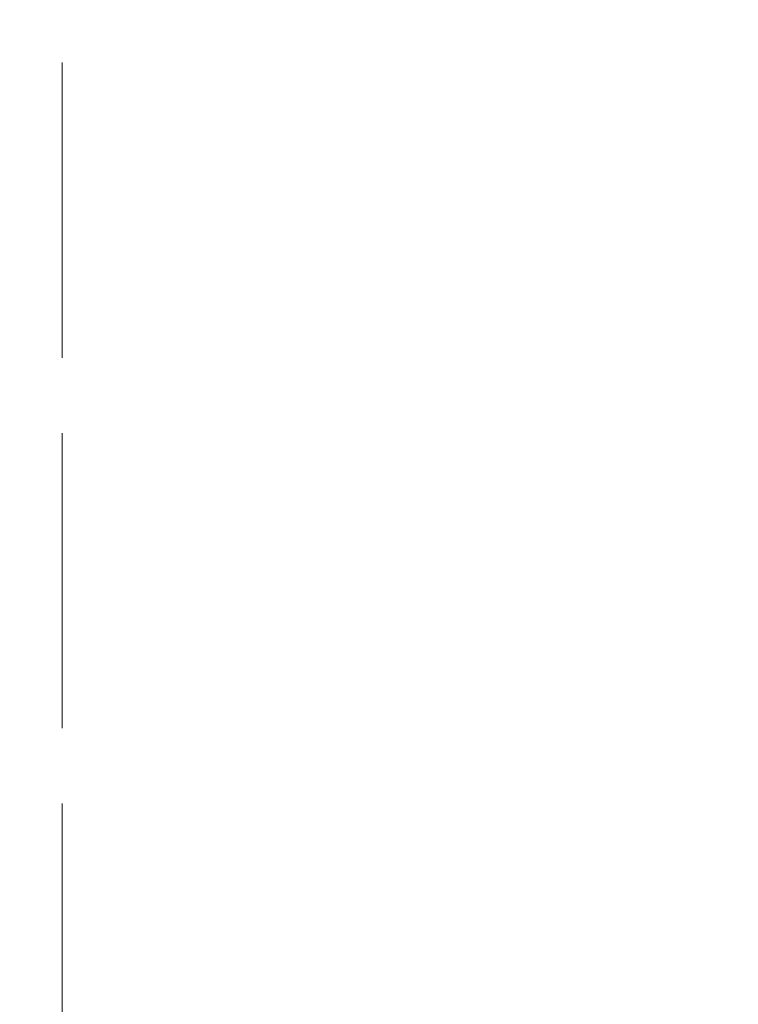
# Model space of a CAD drawing. Header units: millimetres. Extents: x -14761 to 157739, y -22400 to 107990.
# Tile 178 of 228: x 120174 to 121269, y 41600 to 43100. Entities that reach past the tile are written whole.
import ezdxf

# ---------------------------------------------------------------- set-up
doc = ezdxf.new("R2010")
doc.units = ezdxf.units.MM
doc.header["$MEASUREMENT"] = 0
doc.linetypes.add('Штриховая', pattern=[564.444447, 282.222223, -282.222223])
doc.layers.add('Элемент Модели - Зона', color=7, linetype='Continuous')

msp = doc.modelspace()

# ---------------------------------------------------------------- linework, layer by layer
at = {"layer": 'Элемент Модели - Зона', "color": 7, "linetype": 'Штриховая', "lineweight": 15, "flags": 128}
for points in [[(36150, 44957.4), (36110, 44957.4), (36110, 36320), (41880.3, 36320), (41880.3, 39141.6), (45142.5, 42405.1), (45156.7, 42391), (45156.7, 42420), (63300, 42420), (63300, 42400), (77399.7, 42400), (77399.7, 42420), (114081.4, 42420), (117316.7, 39176.5), (117320.1, 38841.9), (117320.1, 36305), (117360, 36305), (117360, 34300), (117120, 34300), (117120, 35700), (116700, 35700), (116700, 36100), (108300, 36100), (108300, 35700), (107700, 35700), (107700, 36100), (99320, 36100), (99320, 26970), (107700, 26970), (107700, 27650), (108300, 27650), (108300, 26460), (112380, 26460), (112380, 27370), (112500, 27370), (112500, 21180.1), (117120, 21180.1), (117120, 26250), (116650, 26250), (116650, 27750), (117120, 27750), (117120, 32800), (117360, 32800), (117360, 20150.1), (117120, 20150.1), (117120, 20940.1), (99320, 20940.1), (99320, 14650.1), (117120, 14650.1), (117120, 17700.1), (116700.1, 17700.1), (116700.1, 18325.6), (117120, 18325.6), (117120, 18650.1), (117360, 18650.1), (117360, 18320.1), (120850, 18320.1), (120850, 37205.1), (120238.9, 37205.1), (120238.9, 45000), (125700, 45000), (125700, 45300), (126300, 45300), (126300, 45000), (141025, 45000), (141025, 45100), (140125, 45100), (140125, 47500), (132700, 47500), (132700, 53680), (130530, 53680), (130530, 54300), (129182.9, 54300), (126300, 54300), (126300, 53700), (125700, 53700), (125700, 54212.5), (124799.8, 54212.5), (117300, 54212.5), (117300, 53700), (116700, 53700), (116700, 54212.5), (108300, 54212.5), (108300, 53700), (107700, 53700), (107700, 54212.5), (99300, 54212.5), (99300, 53700), (98700, 53700), (98700, 54212.5), (90650, 54212.5), (90650, 53700), (90050, 53700), (89950, 53700), (89950, 48632.8), (77450.1, 48632.8), (77450.1, 53800), (77450.1, 61690), (77460.1, 61690), (77460.1, 67850), (74720, 67850), (74720, 59730), (73964.5, 59730), (73964.5, 54212), (72300.1, 54212), (72300.1, 53700), (71700.1, 53700), (71700.1, 54212), (63300, 54212), (63300, 53700), (62700, 53700), (62700, 54212), (61025, 54212), (61025, 46500), (61025, 45000), (54300, 45000), (54300, 44700), (53700, 44700), (53700, 45000), (45300, 45000), (45300, 44700), (44700, 44700), (44700, 45000), (36750, 45000), (36750, 44700), (36150, 44700)], [(120238.9, 37205.1), (120850, 37205.1), (122696.3, 37205.1), (122696.3, 39578.1), (122696.3, 42752.3), (122696.3, 45000), (120238.9, 45000)]]:
    msp.add_lwpolyline(points, close=True, dxfattribs=at)

doc.saveas('drawing.dxf')
